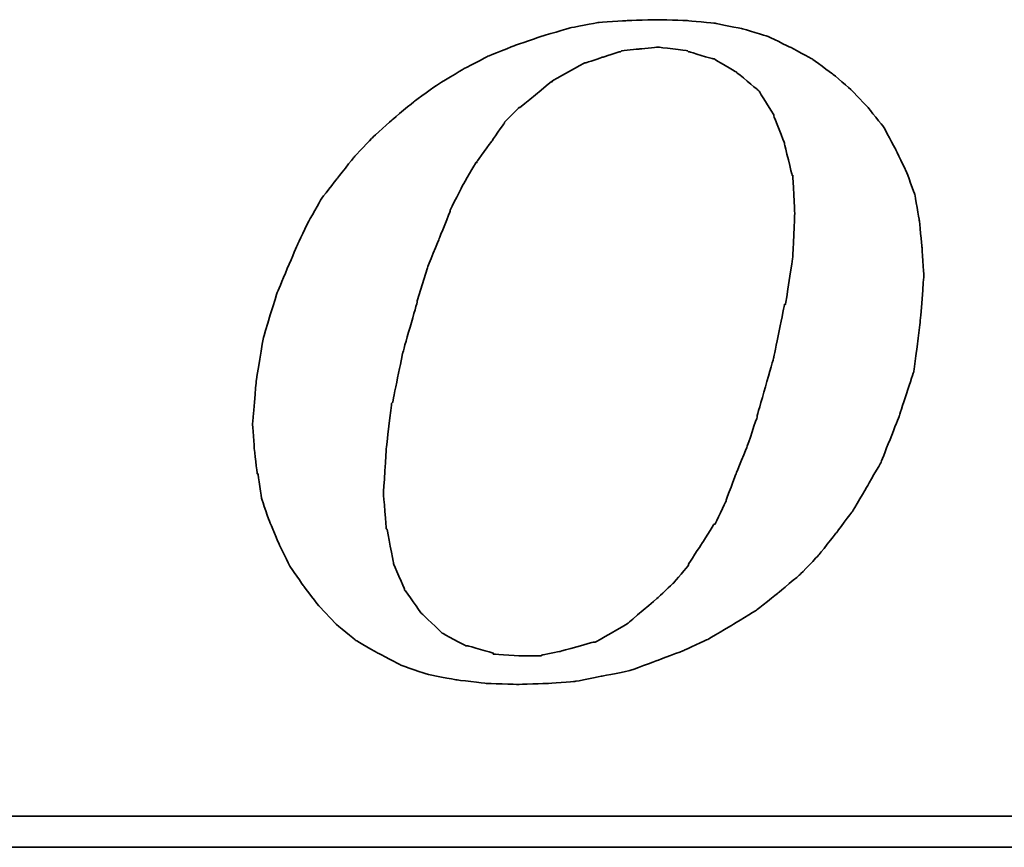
# Model space of a CAD drawing. Extents: x 64 to 344, y 92 to 268.
# Tile 32 of 48: x 270.91 to 275.3, y 185.38 to 189.07. Entities that reach past the tile are written whole.
import ezdxf

# ---------------------------------------------------------------- set-up
doc = ezdxf.new("R2010")
doc.units = 0
doc.header["$MEASUREMENT"] = 0
doc.layers.add('DIM', color=4, linetype='CONTINUOUS')
doc.layers.add('layer 1', color=7, linetype='CONTINUOUS')

# ---------------------------------------------------------------- blocks, each defined once
blk = doc.blocks.new('TBI MOTION logo(完整正式版)')
at = {"layer": 'layer 1', "color": 22, "lineweight": 35}
for points, knots in [([(-11.34375, -6.98375), (-11.34375, -6.98375), (-10.91375, -7.43875), (-10.91375, -7.43875), (-10.91375, -7.43875), (-10.91375, -7.43875), (-10.38625, -7.87125), (-10.38625, -7.87125), (-10.38625, -7.87125), (-10.38625, -7.87125), (-9.81125, -8.20375), (-9.81125, -8.20375), (-9.81125, -8.20375), (-9.81125, -8.20375), (-9.21125, -8.51875), (-9.21125, -8.51875), (-9.21125, -8.51875), (-9.21125, -8.51875), (-8.51625, -8.75875), (-8.51625, -8.75875), (-8.51625, -8.75875), (-8.51625, -8.75875), (-7.77125, -8.90375), (-7.77125, -8.90375), (-7.77125, -8.90375), (-7.77125, -8.90375), (-6.97875, -8.99875), (-6.97875, -8.99875), (-6.97875, -8.99875), (-6.97875, -8.99875), (-6.14125, -9.02375), (-6.14125, -9.02375), (-6.14125, -9.02375), (-6.14125, -9.02375), (-5.37125, -8.99875), (-5.37125, -8.99875), (-5.37125, -8.99875), (-5.37125, -8.99875), (-4.65375, -8.94875), (-4.65375, -8.94875), (-4.65375, -8.94875), (-4.65375, -8.94875), (-3.93375, -8.80625), (-3.93375, -8.80625), (-3.93375, -8.80625), (-3.93375, -8.80625), (-3.21375, -8.66375), (-3.21375, -8.66375), (-3.21375, -8.66375), (-3.21375, -8.66375), (-2.49375, -8.39875), (-2.49375, -8.39875), (-2.49375, -8.39875), (-2.49375, -8.39875), (-1.79875, -8.13375), (-1.79875, -8.13375), (-1.79875, -8.13375), (-1.79875, -8.13375), (-1.17375, -7.84375), (-1.17375, -7.84375), (-1.17375, -7.84375), (-1.17375, -7.84375), (-0.52375, -7.46375), (-0.52375, -7.46375), (-0.52375, -7.46375), (-0.52375, -7.46375), (0.10124, -7.07875), (0.10124, -7.07875), (0.10124, -7.07875), (0.10124, -7.07875), (0.67625, -6.62375), (0.67625, -6.62375), (0.67625, -6.62375), (0.67625, -6.62375), (1.24874, -6.14375), (1.24874, -6.14375), (1.24874, -6.14375), (1.24874, -6.14375), (1.72874, -5.64125), (1.72874, -5.64125), (1.72874, -5.64125), (1.72874, -5.64125), (2.18624, -5.06375), (2.18624, -5.06375), (2.18624, -5.06375), (2.18624, -5.06375), (2.61625, -4.48874), (2.61625, -4.48874), (2.61625, -4.48874), (2.61625, -4.48874), (3.00125, -3.83874), (3.00125, -3.83874), (3.00125, -3.83874), (3.00125, -3.83874), (3.36124, -3.21374), (3.36124, -3.21374), (3.36124, -3.21374), (3.36124, -3.21374), (3.84374, -1.99125), (3.84374, -1.99125), (3.84374, -1.99125), (3.84374, -1.99125), (4.22625, -0.81875), (4.22625, -0.81875), (4.22625, -0.81875), (4.22625, -0.81875), (4.39125, 0.45624), (4.39125, 0.45624), (4.39125, 0.45624), (4.39125, 0.45624), (4.48874, 1.70124), (4.48874, 1.70124), (4.48874, 1.70124), (4.48874, 1.70124), (4.43874, 2.44625), (4.43874, 2.44625), (4.43874, 2.44625), (4.43874, 2.44625), (4.36874, 3.14125), (4.36874, 3.14125), (4.36874, 3.14125), (4.36874, 3.14125), (4.25125, 3.81125), (4.25125, 3.81125), (4.25125, 3.81125), (4.25125, 3.81125), (4.03124, 4.41125), (4.03124, 4.41125), (4.03124, 4.41125), (4.03124, 4.41125), (3.74374, 5.01125), (3.74374, 5.01125), (3.74374, 5.01125), (3.74374, 5.01125), (3.43124, 5.58875), (3.43124, 5.58875), (3.43124, 5.58875), (3.43124, 5.58875), (3.02625, 6.09125), (3.02625, 6.09125), (3.02625, 6.09125), (3.02625, 6.09125), (2.59374, 6.54875), (2.59374, 6.54875), (2.59374, 6.54875), (2.59374, 6.54875), (2.09124, 6.98125), (2.09124, 6.98125), (2.09124, 6.98125), (2.09124, 6.98125), (1.56124, 7.36625), (1.56124, 7.36625), (1.56124, 7.36625), (1.56124, 7.36625), (0.98624, 7.67625), (0.98624, 7.67625), (0.98624, 7.67625), (0.98624, 7.67625), (0.38624, 7.96375), (0.38624, 7.96375), (0.38624, 7.96375), (0.38624, 7.96375), (-0.25875, 8.15625), (-0.25875, 8.15625), (-0.25875, 8.15625), (-0.25875, 8.15625), (-0.98125, 8.30125), (-0.98125, 8.30125), (-0.98125, 8.30125), (-0.98125, 8.30125), (-1.70124, 8.37125), (-1.70124, 8.37125), (-1.70124, 8.37125), (-1.70124, 8.37125), (-2.49375, 8.39624), (-2.49375, 8.39624), (-2.49375, 8.39624), (-2.49375, 8.39624), (-3.28625, 8.37125), (-3.28625, 8.37125), (-3.28625, 8.37125), (-3.28625, 8.37125), (-4.05125, 8.32125), (-4.05125, 8.32125), (-4.05125, 8.32125), (-4.05125, 8.32125), (-4.77375, 8.18125), (-4.77375, 8.18125), (-4.77375, 8.18125), (-4.77375, 8.18125), (-5.51625, 7.96375), (-5.51625, 7.96375), (-5.51625, 7.96375), (-5.51625, 7.96375), (-6.21125, 7.72625), (-6.21125, 7.72625), (-6.21125, 7.72625), (-6.21125, 7.72625), (-6.92875, 7.43625), (-6.92875, 7.43625), (-6.92875, 7.43625), (-6.92875, 7.43625), (-7.57875, 7.10125), (-7.57875, 7.10125), (-7.57875, 7.10125), (-7.57875, 7.10125), (-8.24875, 6.69125), (-8.24875, 6.69125), (-8.24875, 6.69125), (-8.24875, 6.69125), (-8.84875, 6.26125), (-8.84875, 6.26125), (-8.84875, 6.26125), (-8.84875, 6.26125), (-9.42625, 5.78125), (-9.42625, 5.78125), (-9.42625, 5.78125), (-9.42625, 5.78125), (-9.95375, 5.30125), (-9.95375, 5.30125), (-9.95375, 5.30125), (-9.95375, 5.30125), (-10.43375, 4.79624), (-10.43375, 4.79624), (-10.43375, 4.79624), (-10.43375, 4.79624), (-10.88875, 4.22125), (-10.88875, 4.22125), (-10.88875, 4.22125), (-10.88875, 4.22125), (-11.29875, 3.69375), (-11.29875, 3.69375), (-11.29875, 3.69375), (-11.29875, 3.69375), (-11.63375, 3.09125), (-11.63375, 3.09125), (-11.63375, 3.09125), (-11.63375, 3.09125), (-11.91875, 2.49625), (-11.91875, 2.49625), (-11.91875, 2.49625), (-11.91875, 2.49625), (-12.44875, 1.24625), (-12.44875, 1.24625), (-12.44875, 1.24625), (-12.44875, 1.24625), (-12.80875, 0.06874), (-12.80875, 0.06874), (-12.80875, 0.06874), (-12.80875, 0.06874), (-12.99875, -1.07875), (-12.99875, -1.07875), (-12.99875, -1.07875), (-12.99875, -1.07875), (-13.09375, -2.18375), (-13.09375, -2.18375), (-13.09375, -2.18375), (-13.09375, -2.18375), (-13.04875, -2.85375), (-13.04875, -2.85375), (-13.04875, -2.85375), (-13.04875, -2.85375), (-12.97375, -3.50375), (-12.97375, -3.50375), (-12.97375, -3.50375), (-12.97375, -3.50375), (-12.95375, -3.50375), (-12.95375, -3.50375), (-12.95375, -3.50375), (-12.95375, -3.50375), (-12.85375, -4.17375), (-12.85375, -4.17375), (-12.85375, -4.17375), (-12.85375, -4.17375), (-12.63875, -4.77624), (-12.63875, -4.77624), (-12.63875, -4.77624), (-12.63875, -4.77624), (-12.39875, -5.35125), (-12.39875, -5.35125), (-12.39875, -5.35125), (-12.39875, -5.35125), (-12.11375, -5.92875), (-12.11375, -5.92875), (-12.11375, -5.92875), (-12.11375, -5.92875), (-11.75375, -6.45375), (-11.75375, -6.45375), (-11.75375, -6.45375), (-11.75375, -6.45375), (-11.34375, -6.98375), (-11.34375, -6.98375)], [0, 0, 0, 0, 0.01369863, 0.01369863, 0.01369863, 0.01369864, 0.02739726, 0.02739726, 0.02739726, 0.02739727, 0.04109589, 0.04109589, 0.04109589, 0.0410959, 0.05479452, 0.05479452, 0.05479452, 0.05479453, 0.06849315, 0.06849315, 0.06849315, 0.06849316, 0.08219178, 0.08219178, 0.08219178, 0.08219179, 0.09589041, 0.09589041, 0.09589041, 0.09589042, 0.10958904, 0.10958904, 0.10958904, 0.10958905, 0.12328767, 0.12328767, 0.12328767, 0.12328768, 0.1369863, 0.1369863, 0.1369863, 0.13698631, 0.15068493, 0.15068493, 0.15068493, 0.15068494, 0.16438356, 0.16438356, 0.16438356, 0.16438357, 0.17808219, 0.17808219, 0.17808219, 0.1780822, 0.19178082, 0.19178082, 0.19178082, 0.19178083, 0.20547945, 0.20547945, 0.20547945, 0.20547946, 0.21917808, 0.21917808, 0.21917808, 0.21917809, 0.23287671, 0.23287671, 0.23287671, 0.23287672, 0.24657534, 0.24657534, 0.24657534, 0.24657535, 0.26027397, 0.26027397, 0.26027397, 0.26027398, 0.2739726, 0.2739726, 0.2739726, 0.27397261, 0.28767123, 0.28767123, 0.28767123, 0.28767124, 0.30136986, 0.30136986, 0.30136986, 0.30136987, 0.31506849, 0.31506849, 0.31506849, 0.3150685, 0.32876712, 0.32876712, 0.32876712, 0.32876713, 0.34246575, 0.34246575, 0.34246575, 0.34246576, 0.35616438, 0.35616438, 0.35616438, 0.35616439, 0.36986301, 0.36986301, 0.36986301, 0.36986302, 0.38356164, 0.38356164, 0.38356164, 0.38356165, 0.39726027, 0.39726027, 0.39726027, 0.39726028, 0.4109589, 0.4109589, 0.4109589, 0.41095891, 0.42465753, 0.42465753, 0.42465753, 0.42465754, 0.43835616, 0.43835616, 0.43835616, 0.43835617, 0.45205479, 0.45205479, 0.45205479, 0.4520548, 0.46575342, 0.46575342, 0.46575342, 0.46575343, 0.47945205, 0.47945205, 0.47945205, 0.47945206, 0.49315068, 0.49315068, 0.49315068, 0.49315069, 0.50684932, 0.50684932, 0.50684932, 0.50684933, 0.52054795, 0.52054795, 0.52054795, 0.52054796, 0.53424658, 0.53424658, 0.53424658, 0.53424659, 0.54794521, 0.54794521, 0.54794521, 0.54794522, 0.56164384, 0.56164384, 0.56164384, 0.56164385, 0.57534247, 0.57534247, 0.57534247, 0.57534248, 0.5890411, 0.5890411, 0.5890411, 0.58904111, 0.60273973, 0.60273973, 0.60273973, 0.60273974, 0.61643836, 0.61643836, 0.61643836, 0.61643837, 0.63013699, 0.63013699, 0.63013699, 0.630137, 0.64383562, 0.64383562, 0.64383562, 0.64383563, 0.65753425, 0.65753425, 0.65753425, 0.65753426, 0.67123288, 0.67123288, 0.67123288, 0.67123289, 0.68493151, 0.68493151, 0.68493151, 0.68493152, 0.69863014, 0.69863014, 0.69863014, 0.69863015, 0.71232877, 0.71232877, 0.71232877, 0.71232878, 0.7260274, 0.7260274, 0.7260274, 0.72602741, 0.73972603, 0.73972603, 0.73972603, 0.73972604, 0.75342466, 0.75342466, 0.75342466, 0.75342467, 0.76712329, 0.76712329, 0.76712329, 0.7671233, 0.78082192, 0.78082192, 0.78082192, 0.78082193, 0.79452055, 0.79452055, 0.79452055, 0.79452056, 0.80821918, 0.80821918, 0.80821918, 0.80821919, 0.82191781, 0.82191781, 0.82191781, 0.82191782, 0.83561644, 0.83561644, 0.83561644, 0.83561645, 0.84931507, 0.84931507, 0.84931507, 0.84931508, 0.8630137, 0.8630137, 0.8630137, 0.86301371, 0.87671233, 0.87671233, 0.87671233, 0.87671234, 0.89041096, 0.89041096, 0.89041096, 0.89041097, 0.90410959, 0.90410959, 0.90410959, 0.9041096, 0.91780822, 0.91780822, 0.91780822, 0.91780823, 0.93150685, 0.93150685, 0.93150685, 0.93150686, 0.94520548, 0.94520548, 0.94520548, 0.94520549, 0.95890411, 0.95890411, 0.95890411, 0.95890412, 0.97260274, 0.97260274, 0.97260274, 0.97260275, 0.98630137, 0.98630137, 0.98630137, 0.98630138, 1, 1, 1, 1]), ([(-8.77875, 1.03124), (-8.77875, 1.03124), (-8.51625, 1.89625), (-8.51625, 1.89625), (-8.51625, 1.89625), (-8.51625, 1.89625), (-8.20375, 2.66375), (-8.20375, 2.66375), (-8.20375, 2.66375), (-8.20375, 2.66375), (-7.91625, 3.38125), (-7.91625, 3.38125), (-7.91625, 3.38125), (-7.91625, 3.38125), (-7.91625, 3.40624), (-7.91625, 3.40624), (-7.91625, 3.40624), (-7.91625, 3.40624), (-7.57875, 4.07624), (-7.57875, 4.07624), (-7.57875, 4.07624), (-7.57875, 4.07624), (-7.24375, 4.65125), (-7.24375, 4.65125), (-7.24375, 4.65125), (-7.24375, 4.65125), (-7.21875, 4.65125), (-7.21875, 4.65125), (-7.21875, 4.65125), (-7.21875, 4.65125), (-7.21875, 4.67624), (-7.21875, 4.67624), (-7.21875, 4.67624), (-7.21875, 4.67624), (-6.83625, 5.20375), (-6.83625, 5.20375), (-6.83625, 5.20375), (-6.83625, 5.20375), (-6.49875, 5.68625), (-6.49875, 5.68625), (-6.49875, 5.68625), (-6.49875, 5.68625), (-6.49875, 5.70625), (-6.49875, 5.70625), (-6.49875, 5.70625), (-6.49875, 5.70625), (-6.11625, 6.09125), (-6.11625, 6.09125), (-6.11625, 6.09125), (-6.11625, 6.09125), (-6.09125, 6.09125), (-6.09125, 6.09125), (-6.09125, 6.09125), (-6.09125, 6.09125), (-5.27375, 6.76625), (-5.27375, 6.76625), (-5.27375, 6.76625), (-5.27375, 6.76625), (-5.24875, 6.76625), (-5.24875, 6.76625), (-5.24875, 6.76625), (-5.24875, 6.76625), (-5.24875, 6.78625), (-5.24875, 6.78625), (-5.24875, 6.78625), (-5.24875, 6.78625), (-4.38875, 7.26624), (-4.38875, 7.26624), (-4.38875, 7.26624), (-4.38875, 7.26624), (-4.36125, 7.26624), (-4.36125, 7.26624), (-4.36125, 7.26624), (-4.36125, 7.26624), (-3.93375, 7.41125), (-3.93375, 7.41125), (-3.93375, 7.41125), (-3.93375, 7.41125), (-3.47375, 7.55625), (-3.47375, 7.55625), (-3.47375, 7.55625), (-3.47375, 7.55625), (-3.45375, 7.55625), (-3.45375, 7.55625), (-3.45375, 7.55625), (-3.45375, 7.55625), (-3.42875, 7.58124), (-3.42875, 7.58124), (-3.42875, 7.58124), (-3.42875, 7.58124), (-2.97375, 7.62625), (-2.97375, 7.62625), (-2.97375, 7.62625), (-2.97375, 7.62625), (-2.49375, 7.67625), (-2.49375, 7.67625), (-2.49375, 7.67625), (-2.49375, 7.67625), (-2.46875, 7.67625), (-2.46875, 7.67625), (-2.46875, 7.67625), (-2.46875, 7.67625), (-1.70124, 7.58124), (-1.70124, 7.58124), (-1.70124, 7.58124), (-1.70124, 7.58124), (-1.67875, 7.55625), (-1.67875, 7.55625), (-1.67875, 7.55625), (-1.67875, 7.55625), (-1.65375, 7.55625), (-1.65375, 7.55625), (-1.65375, 7.55625), (-1.65375, 7.55625), (-1.03125, 7.36625), (-1.03125, 7.36625), (-1.03125, 7.36625), (-1.03125, 7.36625), (-1.00625, 7.36625), (-1.00625, 7.36625), (-1.00625, 7.36625), (-1.00625, 7.36625), (-0.43124, 7.02624), (-0.43124, 7.02624), (-0.43124, 7.02624), (-0.43124, 7.02624), (-0.40625, 7.00624), (-0.40625, 7.00624), (-0.40625, 7.00624), (-0.40625, 7.00624), (0.12124, 6.57124), (0.12124, 6.57124), (0.12124, 6.57124), (0.12124, 6.57124), (0.14624, 6.54875), (0.14624, 6.54875), (0.14624, 6.54875), (0.14624, 6.54875), (0.17124, 6.52375), (0.17124, 6.52375), (0.17124, 6.52375), (0.17124, 6.52375), (0.55625, 5.89875), (0.55625, 5.89875), (0.55625, 5.89875), (0.55625, 5.89875), (0.55625, 5.87625), (0.55625, 5.87625), (0.55625, 5.87625), (0.55625, 5.87625), (0.84124, 5.15625), (0.84124, 5.15625), (0.84124, 5.15625), (0.84124, 5.15625), (0.84124, 5.13125), (0.84124, 5.13125), (0.84124, 5.13125), (0.84124, 5.13125), (1.03624, 4.31875), (1.03624, 4.31875), (1.03624, 4.31875), (1.03624, 4.31875), (1.05624, 4.31875), (1.05624, 4.31875), (1.05624, 4.31875), (1.05624, 4.31875), (1.05624, 4.29125), (1.05624, 4.29125), (1.05624, 4.29125), (1.05624, 4.29125), (1.10625, 3.33125), (1.10625, 3.33125), (1.10625, 3.33125), (1.10625, 3.33125), (1.10625, 3.30875), (1.10625, 3.30875), (1.10625, 3.30875), (1.10625, 3.30875), (1.05624, 2.20624), (1.05624, 2.20624), (1.05624, 2.20624), (1.05624, 2.20624), (1.05624, 2.18124), (1.05624, 2.18124), (1.05624, 2.18124), (1.05624, 2.18124), (0.86624, 0.93624), (0.86624, 0.93624), (0.86624, 0.93624), (0.86624, 0.93624), (0.84124, 0.93624), (0.84124, 0.93624), (0.84124, 0.93624), (0.84124, 0.93624), (0.55625, -0.45874), (0.55625, -0.45874), (0.55625, -0.45874), (0.55625, -0.45874), (0.12124, -1.99125), (0.12124, -1.99125), (0.12124, -1.99125), (0.12124, -1.99125), (0.12124, -2.01874), (0.12124, -2.01874), (0.12124, -2.01874), (0.12124, -2.01874), (-0.13874, -2.78375), (-0.13874, -2.78375), (-0.13874, -2.78375), (-0.13874, -2.78375), (-0.43124, -3.50375), (-0.43124, -3.50375), (-0.43124, -3.50375), (-0.43124, -3.50375), (-0.69375, -4.19875), (-0.69375, -4.19875), (-0.69375, -4.19875), (-0.69375, -4.19875), (-0.69375, -4.22375), (-0.69375, -4.22375), (-0.69375, -4.22375), (-0.69375, -4.22375), (-0.98125, -4.82374), (-0.98125, -4.82374), (-0.98125, -4.82374), (-0.98125, -4.82374), (-1.00625, -4.82374), (-1.00625, -4.82374), (-1.00625, -4.82374), (-1.00625, -4.82374), (-1.33875, -5.35125), (-1.33875, -5.35125), (-1.33875, -5.35125), (-1.33875, -5.35125), (-1.67875, -5.87875), (-1.67875, -5.87875), (-1.67875, -5.87875), (-1.67875, -5.87875), (-1.67875, -5.90375), (-1.67875, -5.90375), (-1.67875, -5.90375), (-1.67875, -5.90375), (-2.05875, -6.35875), (-2.05875, -6.35875), (-2.05875, -6.35875), (-2.05875, -6.35875), (-2.08375, -6.38375), (-2.08375, -6.38375), (-2.08375, -6.38375), (-2.08375, -6.38375), (-2.46875, -6.74375), (-2.46875, -6.74375), (-2.46875, -6.74375), (-2.46875, -6.74375), (-3.25875, -7.41625), (-3.25875, -7.41625), (-3.25875, -7.41625), (-3.25875, -7.41625), (-3.28625, -7.43875), (-3.28625, -7.43875), (-3.28625, -7.43875), (-3.28625, -7.43875), (-4.12375, -7.91875), (-4.12375, -7.91875), (-4.12375, -7.91875), (-4.12375, -7.91875), (-4.14875, -7.91875), (-4.14875, -7.91875), (-4.14875, -7.91875), (-4.14875, -7.91875), (-4.17125, -7.91875), (-4.17125, -7.91875), (-4.17125, -7.91875), (-4.17125, -7.91875), (-5.03375, -8.15875), (-5.03375, -8.15875), (-5.03375, -8.15875), (-5.03375, -8.15875), (-5.51625, -8.25625), (-5.51625, -8.25625), (-5.51625, -8.25625), (-5.51625, -8.25625), (-5.54125, -8.27875), (-5.54125, -8.27875), (-5.54125, -8.27875), (-5.54125, -8.27875), (-5.56375, -8.27875), (-5.56375, -8.27875), (-5.56375, -8.27875), (-5.56375, -8.27875), (-5.99625, -8.27875), (-5.99625, -8.27875), (-5.99625, -8.27875), (-5.99625, -8.27875), (-6.76375, -8.23125), (-6.76375, -8.23125), (-6.76375, -8.23125), (-6.76375, -8.23125), (-6.78875, -8.23125), (-6.78875, -8.23125), (-6.78875, -8.23125), (-6.78875, -8.23125), (-6.78875, -8.20375), (-6.78875, -8.20375), (-6.78875, -8.20375), (-6.78875, -8.20375), (-7.45875, -8.01375), (-7.45875, -8.01375), (-7.45875, -8.01375), (-7.45875, -8.01375), (-7.48375, -8.01375), (-7.48375, -8.01375), (-7.48375, -8.01375), (-7.48375, -8.01375), (-7.50875, -8.01375), (-7.50875, -8.01375), (-7.50875, -8.01375), (-7.50875, -8.01375), (-8.13125, -7.67875), (-8.13125, -7.67875), (-8.13125, -7.67875), (-8.13125, -7.67875), (-8.15625, -7.65375), (-8.15625, -7.65375), (-8.15625, -7.65375), (-8.15625, -7.65375), (-8.65875, -7.17375), (-8.65875, -7.17375), (-8.65875, -7.17375), (-8.65875, -7.17375), (-8.68375, -7.14875), (-8.68375, -7.14875), (-8.68375, -7.14875), (-8.68375, -7.14875), (-9.08875, -6.57375), (-9.08875, -6.57375), (-9.08875, -6.57375), (-9.08875, -6.57375), (-9.11375, -6.54875), (-9.11375, -6.54875), (-9.11375, -6.54875), (-9.11375, -6.54875), (-9.11375, -6.52875), (-9.11375, -6.52875), (-9.11375, -6.52875), (-9.11375, -6.52875), (-9.40375, -5.85375), (-9.40375, -5.85375), (-9.40375, -5.85375), (-9.40375, -5.85375), (-9.40375, -5.82875), (-9.40375, -5.82875), (-9.40375, -5.82875), (-9.40375, -5.82875), (-9.56875, -4.96875), (-9.56875, -4.96875), (-9.56875, -4.96875), (-9.56875, -4.96875), (-9.59375, -4.94375), (-9.59375, -4.94375), (-9.59375, -4.94375), (-9.59375, -4.94375), (-9.66375, -4.03375), (-9.66375, -4.03375), (-9.66375, -4.03375), (-9.66375, -4.03375), (-9.66375, -4.00875), (-9.66375, -4.00875), (-9.66375, -4.00875), (-9.66375, -4.00875), (-9.59375, -2.85375), (-9.59375, -2.85375), (-9.59375, -2.85375), (-9.59375, -2.85375), (-9.45125, -1.65875), (-9.45125, -1.65875), (-9.45125, -1.65875), (-9.45125, -1.65875), (-9.42625, -1.63375), (-9.42625, -1.63375), (-9.42625, -1.63375), (-9.42625, -1.63375), (-9.16125, -0.33875), (-9.16125, -0.33875), (-9.16125, -0.33875), (-9.16125, -0.33875), (-8.77875, 1.00624), (-8.77875, 1.00624), (-8.77875, 1.00624), (-8.77875, 1.00624), (-8.77875, 1.03124), (-8.77875, 1.03124)], [0, 0, 0, 0, 0.01020408, 0.01020408, 0.01020408, 0.01020409, 0.02040816, 0.02040816, 0.02040816, 0.02040817, 0.03061224, 0.03061224, 0.03061224, 0.03061225, 0.04081633, 0.04081633, 0.04081633, 0.04081634, 0.05102041, 0.05102041, 0.05102041, 0.05102042, 0.06122449, 0.06122449, 0.06122449, 0.0612245, 0.07142857, 0.07142857, 0.07142857, 0.07142858, 0.08163265, 0.08163265, 0.08163265, 0.08163266, 0.09183673, 0.09183673, 0.09183673, 0.09183674, 0.10204082, 0.10204082, 0.10204082, 0.10204083, 0.1122449, 0.1122449, 0.1122449, 0.11224491, 0.12244898, 0.12244898, 0.12244898, 0.12244899, 0.13265306, 0.13265306, 0.13265306, 0.13265307, 0.14285714, 0.14285714, 0.14285714, 0.14285715, 0.15306122, 0.15306122, 0.15306122, 0.15306123, 0.16326531, 0.16326531, 0.16326531, 0.16326532, 0.17346939, 0.17346939, 0.17346939, 0.1734694, 0.18367347, 0.18367347, 0.18367347, 0.18367348, 0.19387755, 0.19387755, 0.19387755, 0.19387756, 0.20408163, 0.20408163, 0.20408163, 0.20408164, 0.21428571, 0.21428571, 0.21428571, 0.21428572, 0.2244898, 0.2244898, 0.2244898, 0.22448981, 0.23469388, 0.23469388, 0.23469388, 0.23469389, 0.24489796, 0.24489796, 0.24489796, 0.24489797, 0.25510204, 0.25510204, 0.25510204, 0.25510205, 0.26530612, 0.26530612, 0.26530612, 0.26530613, 0.2755102, 0.2755102, 0.2755102, 0.27551021, 0.28571429, 0.28571429, 0.28571429, 0.2857143, 0.29591837, 0.29591837, 0.29591837, 0.29591838, 0.30612245, 0.30612245, 0.30612245, 0.30612246, 0.31632653, 0.31632653, 0.31632653, 0.31632654, 0.32653061, 0.32653061, 0.32653061, 0.32653062, 0.33673469, 0.33673469, 0.33673469, 0.3367347, 0.34693878, 0.34693878, 0.34693878, 0.34693879, 0.35714286, 0.35714286, 0.35714286, 0.35714287, 0.36734694, 0.36734694, 0.36734694, 0.36734695, 0.37755102, 0.37755102, 0.37755102, 0.37755103, 0.3877551, 0.3877551, 0.3877551, 0.38775511, 0.39795918, 0.39795918, 0.39795918, 0.39795919, 0.40816327, 0.40816327, 0.40816327, 0.40816328, 0.41836735, 0.41836735, 0.41836735, 0.41836736, 0.42857143, 0.42857143, 0.42857143, 0.42857144, 0.43877551, 0.43877551, 0.43877551, 0.43877552, 0.44897959, 0.44897959, 0.44897959, 0.4489796, 0.45918367, 0.45918367, 0.45918367, 0.45918368, 0.46938776, 0.46938776, 0.46938776, 0.46938777, 0.47959184, 0.47959184, 0.47959184, 0.47959185, 0.48979592, 0.48979592, 0.48979592, 0.48979593, 0.5, 0.5, 0.5, 0.50000001, 0.51020408, 0.51020408, 0.51020408, 0.51020409, 0.52040816, 0.52040816, 0.52040816, 0.52040817, 0.53061224, 0.53061224, 0.53061224, 0.53061225, 0.54081633, 0.54081633, 0.54081633, 0.54081634, 0.55102041, 0.55102041, 0.55102041, 0.55102042, 0.56122449, 0.56122449, 0.56122449, 0.5612245, 0.57142857, 0.57142857, 0.57142857, 0.57142858, 0.58163265, 0.58163265, 0.58163265, 0.58163266, 0.59183673, 0.59183673, 0.59183673, 0.59183674, 0.60204082, 0.60204082, 0.60204082, 0.60204083, 0.6122449, 0.6122449, 0.6122449, 0.61224491, 0.62244898, 0.62244898, 0.62244898, 0.62244899, 0.63265306, 0.63265306, 0.63265306, 0.63265307, 0.64285714, 0.64285714, 0.64285714, 0.64285715, 0.65306122, 0.65306122, 0.65306122, 0.65306123, 0.66326531, 0.66326531, 0.66326531, 0.66326532, 0.67346939, 0.67346939, 0.67346939, 0.6734694, 0.68367347, 0.68367347, 0.68367347, 0.68367348, 0.69387755, 0.69387755, 0.69387755, 0.69387756, 0.70408163, 0.70408163, 0.70408163, 0.70408164, 0.71428571, 0.71428571, 0.71428571, 0.71428572, 0.7244898, 0.7244898, 0.7244898, 0.72448981, 0.73469388, 0.73469388, 0.73469388, 0.73469389, 0.74489796, 0.74489796, 0.74489796, 0.74489797, 0.75510204, 0.75510204, 0.75510204, 0.75510205, 0.76530612, 0.76530612, 0.76530612, 0.76530613, 0.7755102, 0.7755102, 0.7755102, 0.77551021, 0.78571429, 0.78571429, 0.78571429, 0.7857143, 0.79591837, 0.79591837, 0.79591837, 0.79591838, 0.80612245, 0.80612245, 0.80612245, 0.80612246, 0.81632653, 0.81632653, 0.81632653, 0.81632654, 0.82653061, 0.82653061, 0.82653061, 0.82653062, 0.83673469, 0.83673469, 0.83673469, 0.8367347, 0.84693878, 0.84693878, 0.84693878, 0.84693879, 0.85714286, 0.85714286, 0.85714286, 0.85714287, 0.86734694, 0.86734694, 0.86734694, 0.86734695, 0.87755102, 0.87755102, 0.87755102, 0.87755103, 0.8877551, 0.8877551, 0.8877551, 0.88775511, 0.89795918, 0.89795918, 0.89795918, 0.89795919, 0.90816327, 0.90816327, 0.90816327, 0.90816328, 0.91836735, 0.91836735, 0.91836735, 0.91836736, 0.92857143, 0.92857143, 0.92857143, 0.92857144, 0.93877551, 0.93877551, 0.93877551, 0.93877552, 0.94897959, 0.94897959, 0.94897959, 0.9489796, 0.95918367, 0.95918367, 0.95918367, 0.95918368, 0.96938776, 0.96938776, 0.96938776, 0.96938777, 0.97959184, 0.97959184, 0.97959184, 0.97959185, 0.98979592, 0.98979592, 0.98979592, 0.98979593, 1, 1, 1, 1]), ([(75.90875, -9.47875), (75.90875, -9.47875), (75.90875, -12.28625), (75.90875, -12.28625), (75.90875, -12.28625), (75.90875, -12.28625), (75.90875, -12.47875), (75.90875, -12.47875), (75.90875, -12.47875), (75.90875, -12.47875), (75.71625, -12.47875), (75.71625, -12.47875), (75.71625, -12.47875), (75.71625, -12.47875), (-88.32875, -12.47875), (-88.32875, -12.47875), (-88.32875, -12.47875), (-88.32875, -12.47875), (-88.32875, -13.29375), (-88.32875, -13.29375), (-88.32875, -13.29375), (-88.32875, -13.29375), (82.89125, -13.29375), (82.89125, -13.29375), (82.89125, -13.29375), (82.89125, -13.29375), (75.90875, -9.47875), (75.90875, -9.47875)], [0, 0, 0, 0, 0.14285714, 0.14285714, 0.14285714, 0.14285715, 0.28571429, 0.28571429, 0.28571429, 0.2857143, 0.42857143, 0.42857143, 0.42857143, 0.42857144, 0.57142857, 0.57142857, 0.57142857, 0.57142858, 0.71428571, 0.71428571, 0.71428571, 0.71428572, 0.85714286, 0.85714286, 0.85714286, 0.85714287, 1, 1, 1, 1])]:
    blk.add_open_spline(points, degree=3, knots=knots, dxfattribs=at)

msp = doc.modelspace()

# ---------------------------------------------------------------- block references
at = {"layer": 'DIM', "color": 0, "xscale": 0.1702727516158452, "yscale": 0.1702727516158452, "zscale": 0.1702727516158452}
msp.add_blockref('TBI MOTION logo(完整正式版)', (274.1808, 187.6419), dxfattribs=at)

doc.saveas('drawing.dxf')
